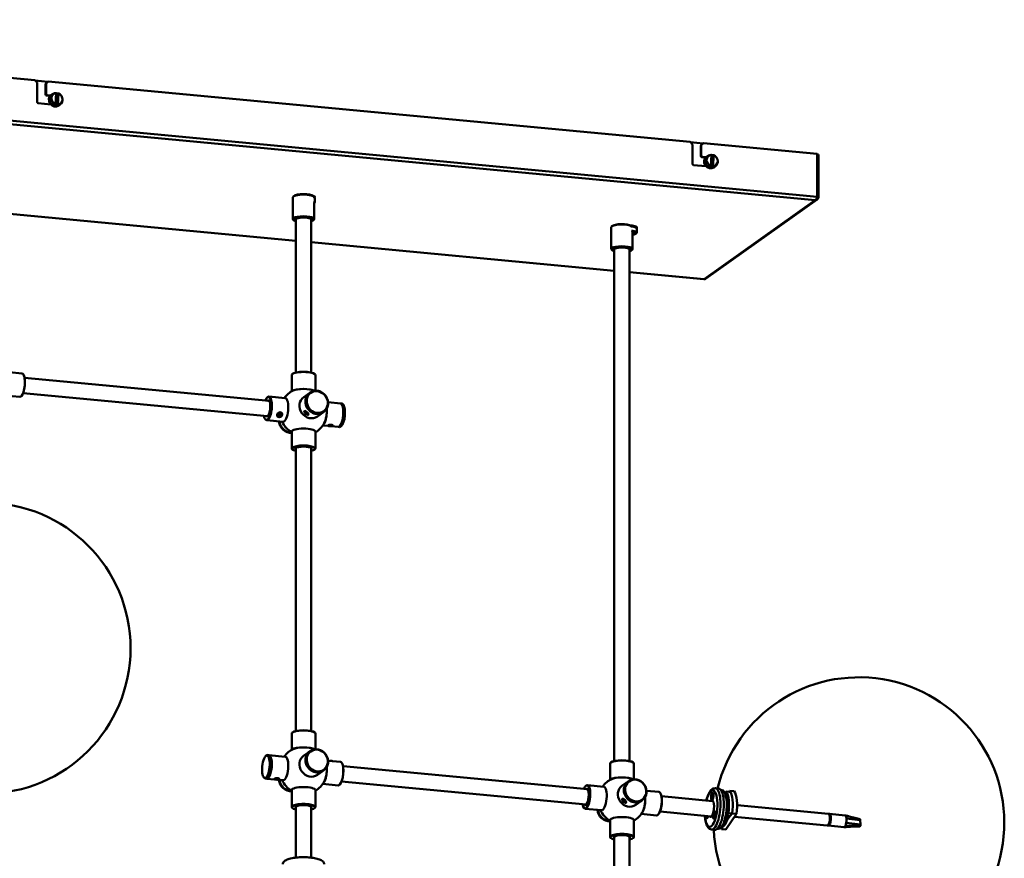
# Model space of a CAD drawing. Header units: millimetres. Extents: x 152 to 5146, y 650 to 3151.
# Tile 10 of 10: x 4313 to 5146, y 1783 to 2492. Entities that reach past the tile are written whole.
import ezdxf

# ---------------------------------------------------------------- set-up
doc = ezdxf.new("R2010")
doc.units = ezdxf.units.MM
doc.header["$LTSCALE"] = 18
doc.layers.add('Widoczne (ISO)', color=7, linetype='Continuous', lineweight=50)
doc.layers.add('Widoczne wąskie (ISO)', color=7, linetype='Continuous', lineweight=35)

msp = doc.modelspace()

# ---------------------------------------------------------------- linework, layer by layer
at = {"layer": 'Widoczne (ISO)', "linetype": 'Continuous', "lineweight": 50}
for p, q in [((3782.84, 2492.06), (4325.98, 2440.9)), ((4325.98, 2440.9), (4327.86, 2438.79)), ((4336.93, 2439.6), (4326.24, 2440.61)), ((4327.86, 2422.37), (4327.86, 2438.79)), ((4336.75, 2439.47), (4334.87, 2437.72)), ((4334.87, 2437.72), (4335.38, 2438.08)), ((4334.87, 2429.02), (4334.87, 2437.72)), ((4335.38, 2438.08), (4337.26, 2439.83)), ((4335.38, 2438.08), (4335.38, 2429.39)), ((4337.26, 2439.83), (4336.75, 2439.47)), ((4337.26, 2439.83), (4880.4, 2388.67)), ((4338.97, 2427.67), (4335.81, 2427.97)), ((4336.32, 2428.33), (4339.35, 2428.05)), ((4340.05, 2428.57), (4339.71, 2428.33)), ((4343.45, 2420.49), (4343.89, 2429.91)), ((4345.1, 2429.53), (4344.62, 2419.36)), ((4345.77, 2429.63), (4345.32, 2420.22)), ((4339.35, 2420.32), (4328.8, 2421.31)), ((4346.43, 2419.61), (4346.09, 2419.37)), ((4880.4, 2388.67), (4882.28, 2386.56)), ((4891.35, 2387.37), (4880.66, 2388.38)), ((4882.28, 2370.14), (4882.28, 2386.56)), ((4891.17, 2387.24), (4889.29, 2385.49)), ((4889.29, 2385.49), (4889.8, 2385.85)), ((4889.29, 2376.79), (4889.29, 2385.49)), ((4889.8, 2385.85), (4891.68, 2387.61)), ((4889.8, 2385.85), (4889.8, 2377.16)), ((4891.68, 2387.61), (4891.17, 2387.24)), ((4891.68, 2387.61), (4987.93, 2378.54)), ((4893.39, 2375.44), (4890.23, 2375.74)), ((4890.74, 2376.1), (4893.77, 2375.82)), ((4894.47, 2376.35), (4894.13, 2376.1)), ((4897.86, 2368.27), (4898.31, 2377.68)), ((4899.52, 2377.3), (4899.04, 2367.13)), ((4900.19, 2377.41), (4899.74, 2368)), ((4987.93, 2378.54), (4987.93, 2342.32)), ((4987.93, 2378.11), (4988.87, 2378.02)), ((4988.87, 2341.8), (4988.87, 2378.02)), ((4893.77, 2368.09), (4883.22, 2369.09)), ((4900.85, 2367.38), (4900.5, 2367.14)), ((4544.21, 2323.46), (4544.21, 2341.81)), ((4545.02, 2342.88), (4544.53, 2342.44)), ((4561.39, 2342.88), (4561.88, 2342.44)), ((4562.21, 2341.72), (4562.21, 2341.81)), ((4987.82, 2341.9), (4988.87, 2341.8)), ((4562.21, 2323.46), (4562.21, 2337.52)), ((4562.21, 2336.93), (4562.51, 2337.21)), ((4562.75, 2337.66), (4562.75, 2341.04)), ((4893.46, 2272.78), (4987.79, 2339.85)), ((4290.24, 2329.1), (4546.71, 2304.94)), ((4545.02, 2322.39), (4544.53, 2322.84)), ((4546.71, 2193.51), (4546.71, 2322.98)), ((4547.41, 2323.74), (4547.41, 2323.94)), ((4559.01, 2323.74), (4559.01, 2323.94)), ((4559.71, 2193.51), (4559.71, 2322.98)), ((4561.39, 2322.39), (4561.88, 2322.84)), ((4813.67, 2298.07), (4813.67, 2316.43)), ((4814.48, 2317.5), (4814, 2317.05)), ((4834.56, 2316.13), (4834.56, 2316.34)), ((4831.67, 2298.07), (4831.67, 2312.56)), ((4834.54, 2311.09), (4835.02, 2311.54)), ((4835.26, 2311.99), (4835.26, 2315.37)), ((4559.71, 2303.71), (4816.17, 2279.56)), ((4814.48, 2297), (4814, 2297.45)), ((4816.17, 1864.82), (4816.17, 2297.59)), ((4816.87, 2298.35), (4816.87, 2298.56)), ((4828.47, 2298.35), (4828.47, 2298.56)), ((4829.17, 1864.82), (4829.17, 2297.59)), ((4830.86, 2297), (4831.34, 2297.45)), ((4829.17, 2278.33), (4892.07, 2272.41)), ((4314.92, 2192.83), (4304.52, 2193.81)), ((4316.16, 2191.89), (4316.01, 2192.09)), ((4543.21, 2191.42), (4543.21, 2177.65)), ((4543.76, 2192.29), (4543.57, 2192.11)), ((4562.65, 2192.29), (4562.84, 2192.11)), ((4563.21, 2191.42), (4563.21, 2178.13)), ((4317.19, 2189.1), (4524.04, 2169.61)), ((4315.97, 2176.15), (4522.82, 2156.67)), ((4558.42, 2176.31), (4553.35, 2172.71)), ((4558.83, 2176.6), (4558.48, 2176.36)), ((4313.04, 2172.91), (4300.05, 2174.14)), ((4314.43, 2173.61), (4314.25, 2173.44)), ((4522.51, 2172.45), (4522.69, 2172.62)), ((4523.9, 2173.14), (4537.81, 2171.83)), ((4584.38, 2167.44), (4573.98, 2168.42)), ((4585.51, 2167.33), (4584.57, 2167.42)), ((4585.62, 2166.5), (4585.47, 2166.7)), ((4586.97, 2166.09), (4586.6, 2166.6)), ((4531.63, 2157.43), (4532.16, 2158.66)), ((4533.11, 2158.3), (4531.87, 2157.98)), ((4532.16, 2158.66), (4533.54, 2159.01)), ((4533.4, 2158.97), (4533.11, 2158.3)), ((4533.87, 2156.89), (4533.11, 2158.3)), ((4533.54, 2159.01), (4534.4, 2158.12)), ((4534.4, 2158.12), (4533.87, 2156.89)), ((4553.95, 2160.16), (4553.91, 2160.41)), ((4554.65, 2159.38), (4554.47, 2160.22)), ((4554.47, 2160.22), (4555.37, 2160.11)), ((4554.65, 2159.38), (4555.28, 2160.12)), ((4555.74, 2158.43), (4554.65, 2159.38)), ((4555.37, 2160.11), (4556.45, 2159.16)), ((4555.74, 2158.43), (4556.4, 2159.21)), ((4556.64, 2158.32), (4555.74, 2158.43)), ((4556.45, 2159.16), (4556.64, 2158.32)), ((4570.01, 2160.01), (4564.94, 2156.41)), ((4570.42, 2160.3), (4570.08, 2160.06)), ((4520.79, 2154.17), (4520.94, 2153.96)), ((4522.03, 2153.23), (4535.94, 2151.92)), ((4532.49, 2156.54), (4531.63, 2157.43)), ((4532.49, 2156.54), (4531.8, 2157.82)), ((4533.87, 2156.89), (4532.49, 2156.54)), ((4556.67, 2157.83), (4556.95, 2157.83)), ((4543.21, 2129.25), (4543.21, 2143.55)), ((4563.21, 2129.25), (4563.21, 2143.55)), ((4574.16, 2148.32), (4569.51, 2148.75)), ((4574.04, 2148.4), (4573.87, 2148.56)), ((4574.54, 2148.63), (4575.51, 2148.92)), ((4575, 2148.27), (4574.54, 2148.63)), ((4575, 2148.27), (4575, 2148.77)), ((4576.41, 2148.19), (4575, 2148.27)), ((4575.51, 2148.92), (4576.92, 2148.85)), ((4576.41, 2148.19), (4576.41, 2148.87)), ((4577.37, 2148.48), (4576.41, 2148.19)), ((4582.51, 2147.53), (4576.76, 2148.07)), ((4576.92, 2148.85), (4577.37, 2148.48)), ((4577.88, 2148.41), (4578.01, 2148.53)), ((4583.63, 2147.42), (4582.69, 2147.51)), ((4583.9, 2148.22), (4583.72, 2148.05)), ((4585.3, 2148.37), (4584.84, 2147.94)), ((4543.76, 2128.38), (4543.57, 2128.56)), ((4546.71, 1890.21), (4546.71, 2129.61)), ((4559.71, 1890.21), (4559.71, 2129.61)), ((4562.65, 2128.38), (4562.84, 2128.56)), ((4543.21, 1888.12), (4543.21, 1874.35)), ((4543.76, 1888.99), (4543.57, 1888.81)), ((4562.65, 1888.99), (4562.84, 1888.81)), ((4563.21, 1888.12), (4563.21, 1874.83)), ((4521.11, 1868.99), (4521.57, 1869.42)), ((4522.78, 1869.94), (4523.72, 1869.86)), ((4523.9, 1869.84), (4537.81, 1868.53)), ((4558.42, 1873.01), (4553.35, 1869.41)), ((4558.83, 1873.3), (4558.48, 1873.06)), ((4584.38, 1864.14), (4573.98, 1865.12)), ((4585.62, 1863.2), (4585.47, 1863.4)), ((4793.5, 1840.93), (4586.65, 1860.41)), ((4812.67, 1862.73), (4812.67, 1848.97)), ((4813.23, 1863.6), (4813.04, 1863.43)), ((4832.11, 1863.6), (4832.31, 1863.43)), ((4832.67, 1862.73), (4832.67, 1849.45)), ((4519.44, 1851.28), (4519.81, 1850.77)), ((4520.9, 1850.03), (4521.84, 1849.94)), ((4522.03, 1849.93), (4528.68, 1849.3)), ((4529.06, 1849.47), (4529.62, 1849.82)), ((4529.62, 1849.82), (4531.05, 1849.87)), ((4529.94, 1849.17), (4529.94, 1849.83)), ((4531.05, 1849.87), (4531.93, 1849.57)), ((4531.37, 1849.22), (4531.37, 1849.76)), ((4570.01, 1856.71), (4564.94, 1853.11)), ((4570.42, 1857), (4570.08, 1856.76)), ((4528.57, 1849.38), (4528.4, 1849.53)), ((4529.94, 1849.17), (4529.06, 1849.47)), ((4531.37, 1849.22), (4529.94, 1849.17)), ((4531.34, 1849.05), (4535.94, 1848.62)), ((4531.93, 1849.57), (4531.37, 1849.22)), ((4532.42, 1849.38), (4532.55, 1849.5)), ((4582.51, 1844.23), (4569.51, 1845.45)), ((4583.9, 1844.92), (4583.72, 1844.75)), ((4792.28, 1827.98), (4585.44, 1847.47)), ((4791.98, 1843.76), (4792.16, 1843.93)), ((4793.37, 1844.45), (4807.28, 1843.14)), ((4827.88, 1847.62), (4822.82, 1844.03)), ((4828.29, 1847.92), (4827.95, 1847.67)), ((4904.54, 1841.51), (4901.72, 1841.78)), ((4543.21, 1825.95), (4543.21, 1840.25)), ((4563.21, 1825.95), (4563.21, 1840.25)), ((4853.85, 1838.76), (4843.45, 1839.74)), ((4855.09, 1837.82), (4854.94, 1838.02)), ((4899.28, 1830.96), (4856.12, 1835.03)), ((4898.57, 1835.01), (4898.86, 1834.95)), ((4898.6, 1834.15), (4898.9, 1834.71)), ((4898.92, 1834.58), (4898.6, 1834.15)), ((4898.68, 1835.71), (4898.93, 1835.38)), ((4898.76, 1833.47), (4898.94, 1834.3)), ((4898.95, 1835.36), (4899.35, 1835.29)), ((4898.96, 1836.34), (4899.08, 1835.59)), ((4899.03, 1835.51), (4898.96, 1836.34)), ((4898.97, 1834.59), (4899.26, 1834.59)), ((4898.98, 1833.31), (4899.07, 1834.2)), ((4899.08, 1835.59), (4899.3, 1835.55)), ((4899.16, 1834.39), (4899.23, 1834.39)), ((4899.29, 1833.64), (4899.17, 1834.39)), ((4899.27, 1836.67), (4899.18, 1835.79)), ((4899.22, 1834.47), (4899.29, 1833.64)), ((4899.3, 1834.62), (4899.63, 1834.62)), ((4899.49, 1836.51), (4899.31, 1835.69)), ((4899.57, 1834.27), (4899.32, 1834.6)), ((4899.33, 1835.41), (4899.65, 1835.84)), ((4899.65, 1835.84), (4899.35, 1835.27)), ((4899.38, 1837.73), (4899.61, 1837.71)), ((4899.68, 1834.98), (4899.39, 1835.04)), ((4900, 1837.39), (4899.91, 1837.5)), ((4906.37, 1840.34), (4907.27, 1840.25)), ((4909.89, 1837.53), (4910.86, 1838.97)), ((4913.57, 1838.72), (4910.86, 1838.97)), ((4917.69, 1839.22), (4913.93, 1839.57)), ((4543.76, 1825.08), (4543.57, 1825.26)), ((4546.71, 1783.12), (4546.71, 1826.31)), ((4559.71, 1783.12), (4559.71, 1826.31)), ((4562.65, 1825.08), (4562.84, 1825.26)), ((4790.26, 1825.48), (4790.4, 1825.28)), ((4822.96, 1832.11), (4822.94, 1832.37)), ((4823.42, 1831.66), (4823.7, 1832.23)), ((4823.42, 1831.66), (4823.89, 1832.13)), ((4824.21, 1830.56), (4823.42, 1831.66)), ((4823.7, 1832.23), (4824.77, 1831.68)), ((4824.21, 1830.56), (4825, 1831.35)), ((4825.27, 1830.01), (4824.21, 1830.56)), ((4824.77, 1831.68), (4825.55, 1830.57)), ((4825.55, 1830.57), (4825.27, 1830.01)), ((4825.47, 1829.59), (4825.75, 1829.56)), ((4839.47, 1831.33), (4834.41, 1827.73)), ((4839.88, 1831.62), (4839.54, 1831.37)), ((4898.87, 1832.25), (4899.1, 1832.23)), ((4899.54, 1832.47), (4899.43, 1832.37)), ((4920.16, 1827.49), (4997.34, 1820.22)), ((4791.49, 1824.54), (4805.4, 1823.23)), ((4851.97, 1818.84), (4838.98, 1820.07)), ((4853.37, 1819.54), (4853.18, 1819.37)), ((4898.06, 1818.02), (4854.9, 1822.08)), ((4894.28, 1818.24), (4894.32, 1818.37)), ((4894.34, 1818.37), (4894.28, 1818.24)), ((4894.48, 1816.68), (4894.71, 1816.66)), ((4894.5, 1817.76), (4894.57, 1818.35)), ((4894.75, 1817.79), (4894.75, 1818.33)), ((4895.15, 1816.9), (4895.04, 1816.8)), ((4900.17, 1818.84), (4900.48, 1819.07)), ((4900.22, 1818.18), (4900.51, 1818.67)), ((4900.3, 1819.75), (4900.58, 1819.49)), ((4900.55, 1819.35), (4900.3, 1819.75)), ((4900.44, 1817.7), (4900.6, 1818.6)), ((4900.64, 1818.55), (4900.44, 1817.7)), ((4900.49, 1816.45), (4900.72, 1816.43)), ((4900.53, 1820.53), (4900.63, 1819.79)), ((4900.55, 1818.71), (4900.87, 1818.71)), ((4900.67, 1818.56), (4900.88, 1818.56)), ((4900.73, 1817.55), (4900.72, 1818.4)), ((4900.77, 1820.83), (4900.78, 1819.98)), ((4900.83, 1819.82), (4900.91, 1819.81)), ((4900.86, 1819.84), (4901.06, 1820.68)), ((4900.97, 1817.85), (4900.87, 1818.59)), ((4901.06, 1820.68), (4900.9, 1819.78)), ((4901.2, 1818.64), (4900.92, 1818.89)), ((4900.95, 1819.68), (4901.32, 1819.61)), ((4900.95, 1819.03), (4901.2, 1818.64)), ((4901.28, 1820.2), (4900.99, 1819.71)), ((4901.01, 1821.93), (4901.24, 1821.91)), ((4901.33, 1819.55), (4901.02, 1819.31)), ((4901.16, 1816.67), (4901.06, 1816.57)), ((4901.63, 1821.59), (4901.54, 1821.7)), ((4910.1, 1816.83), (4910.08, 1816.8)), ((4912.74, 1820.73), (4910.44, 1817.34)), ((4919.66, 1820.1), (4910.67, 1806.84)), ((4911.84, 1816.8), (4911.78, 1816.74)), ((4915.44, 1820.47), (4912.74, 1820.73)), ((4915.9, 1820.46), (4919.66, 1820.1)), ((4917.99, 1817.65), (4996.4, 1810.26)), ((4998.14, 1819.39), (4998.24, 1819.38)), ((4998.28, 1820.13), (5011.44, 1818.89)), ((4999.15, 1817.67), (4998.52, 1817.73)), ((4999.2, 1814.94), (4999.15, 1817.67)), ((5024.33, 1815.75), (5011.57, 1818.86)), ((4812.67, 1800.56), (4812.67, 1814.86)), ((4832.67, 1800.56), (4832.67, 1814.86)), ((4907.04, 1808.07), (4906.07, 1808.16)), ((4997.34, 1810.93), (4997.39, 1810.92)), ((4997.34, 1810.17), (5010.5, 1808.93)), ((4997.39, 1810.92), (4998.37, 1811.75)), ((4998.37, 1811.75), (4997.79, 1811.81)), ((4998.51, 1815), (4999.2, 1814.94)), ((5024.43, 1810.03), (5011.73, 1810.12)), ((5023.92, 1809.6), (5018.03, 1809.32)), ((5024.43, 1810.03), (5023.92, 1809.6)), ((5024.33, 1815.75), (5024.35, 1814.7)), ((5024.35, 1814.7), (5024.41, 1811.08)), ((5024.41, 1811.08), (5024.43, 1810.03)), ((4813.23, 1799.69), (4813.04, 1799.87)), ((4816.17, 1622.5), (4816.17, 1800.93)), ((4829.17, 1622.5), (4829.17, 1800.93)), ((4832.11, 1799.69), (4832.31, 1799.87)), ((4901.26, 1806.67), (4898.44, 1806.93)), ((4903.27, 1807.48), (4904.17, 1807.4)), ((4910.67, 1806.84), (4906.91, 1807.19))]:
    msp.add_line(p, q, dxfattribs=at)
msp.add_circle((4283.83, 1960.31), 123, dxfattribs=at)
for centre, radius, start, end in [((4343.92, 2424.58), 5.39, 93.0873, 187.66117), ((4343.92, 2424.58), 5.39, 243.17205, 7.66117), ((4343.92, 2424.58), 5.39, 63.17205, 70.50191), ((4898.34, 2372.35), 5.39, 93.0873, 187.66117), ((4898.34, 2372.35), 5.39, 63.17205, 70.50191), ((4898.34, 2372.35), 5.39, 243.17205, 7.66117), ((4553.21, 2160.33), 20, 115.88655, 144.61848), ((4553.21, 2160.33), 20, 62.39892, 64.11345), ((4553.21, 2160.33), 20, 204.61848, 240), ((4553.21, 2160.33), 20, 300, 331.64708), ((5023.21, 1812.69), 123, 182.76781, 166.40862), ((4553.21, 1857.03), 20, 115.88655, 144.61848), ((4553.21, 1857.03), 20, 62.39892, 64.11345), ((4822.67, 1831.65), 20, 115.88655, 144.61848), ((4822.67, 1831.65), 20, 62.39892, 64.11345), ((4553.21, 1857.03), 20, 204.61848, 240), ((4553.21, 1857.03), 20, 300, 331.64708), ((4822.67, 1831.65), 20, 204.61848, 240), ((4822.67, 1831.65), 20, 300, 331.64708)]:
    msp.add_arc(centre, radius, start, end, dxfattribs=at)
for centre, major_axis, ratio, start_param, end_param in [((4335.81, 2428.93), (0.58, -0.815), 0.907673, 4.047833, 5.618629), ((4336.32, 2429.3), (-0.58, 0.815), 0.907673, 0.90624, 2.477037), ((4342.9, 2423.85), (3.19, -4.48), 0.907673, 3.141593, 6.283185), ((4343.24, 2424.09), (-3.19, 4.48), 0.907673, 6.075502, 9.632461), ((4344.61, 2425.06), (-2.9, 4.07), 0.907673, 5.771388, 8.510264), ((4342.99, 2424.71), (0.76, 5.24), 0.317402, 6.189329, 6.346482), ((4343.92, 2424.58), (3.12, -4.39), 0.907673, 2.241657, 2.48429), ((4344.86, 2424.44), (0.76, 5.24), 0.317402, 6.189329, 6.576926), ((4344.61, 2425.06), (2.9, -4.07), 0.907673, 5.771388, 8.510264), ((4328.8, 2422.28), (0.58, -0.815), 0.907673, 4.047833, 5.618629), ((4343.24, 2424.09), (2.9, -4.07), 0.907673, 4.186973, 5.237805), ((4342.99, 2424.71), (-0.76, -5.24), 0.317402, 0.29374, 0.681337), ((4343.92, 2424.58), (-3.12, 4.39), 0.907673, 2.241657, 2.615216), ((4344.86, 2424.44), (-0.76, -5.24), 0.317402, 0.29374, 0.681337), ((4890.23, 2376.71), (0.58, -0.815), 0.907673, 4.047833, 5.618629), ((4890.74, 2377.07), (-0.58, 0.815), 0.907673, 0.90624, 2.477037), ((4897.32, 2371.62), (3.19, -4.48), 0.907673, 3.141593, 6.283185), ((4897.66, 2371.86), (-3.19, 4.48), 0.907673, 6.075502, 9.632461), ((4899.03, 2372.84), (-2.9, 4.07), 0.907673, 5.771388, 8.510264), ((4897.4, 2372.49), (0.76, 5.24), 0.317402, 6.189329, 6.346482), ((4898.34, 2372.35), (3.12, -4.39), 0.907673, 2.241657, 2.48429), ((4899.28, 2372.22), (0.76, 5.24), 0.317402, 6.189329, 6.576926), ((4899.03, 2372.84), (2.9, -4.07), 0.907673, 5.771388, 8.510264), ((4883.22, 2370.05), (0.58, -0.815), 0.907673, 4.047833, 5.618629), ((4897.66, 2371.86), (2.9, -4.07), 0.907673, 4.186973, 5.237805), ((4897.4, 2372.49), (-0.76, -5.24), 0.317402, 0.29374, 0.681337), ((4898.34, 2372.35), (-3.12, 4.39), 0.907673, 2.241657, 2.615216), ((4899.28, 2372.22), (-0.76, -5.24), 0.317402, 0.29374, 0.681337), ((4553.21, 2341.81), (-9, 0), 0.258819, 3.141593, 6.283185), ((4553.21, 2342.3), (8.5, 0), 0.258819, 0.271264, 2.870329), ((4556.25, 2342.01), (6.6, 0), 0.258819, 5.968704, 7.065476), ((4556.25, 2342.01), (6.5, 0), 0.258819, 5.992007, 7.023448), ((4556.25, 2341.04), (6.5, 0), 0.258819, 0, 0.486398), ((4556.25, 2337.66), (6.5, 0), 0.258819, 6.011922, 6.769583), ((4556.25, 2337.18), (6, 0), 0.258819, 6.16144, 6.404931), ((4553.21, 2323.46), (9, 0), 0.258819, 6.011922, 9.696042), ((4553.21, 2322.98), (-8.5, 0), 0.258819, 2.441381, 6.983397), ((4553.21, 2322.98), (6.96, 0), 0.258819, 5.918145, 9.789818), ((4553.21, 2322.98), (6.5, 0), 0.258819, 0, 3.141593), ((4553.21, 2323.94), (-5.96, 0), 0.258819, 0.022738, 0.162193), ((4553.21, 2323.94), (-5.8, 0), 0.258819, 6.263492, 6.283185), ((4553.21, 2323.94), (5.8, 0), 0.258819, 0, 0.019694), ((4553.21, 2323.94), (5.96, 0), 0.258819, 6.120992, 6.260447), ((4822.67, 2316.43), (-9, 0), 0.258819, 3.490668, 6.283185), ((4822.67, 2316.91), (-8.5, 0), 0.258819, 3.542562, 6.011922), ((4828.76, 2316.34), (6.6, 0), 0.258819, 5.968704, 7.661068), ((4828.76, 2316.34), (6.5, 0), 0.258819, 5.992007, 7.647759), ((4828.76, 2316.34), (5.8, 0), 0.258819, 0, 1.266717), ((4828.76, 2315.37), (6.5, 0), 0.258819, 0, 1.260145), ((4828.76, 2311.99), (6.5, 0), 0.258819, 6.011922, 7.543331), ((4828.76, 2311.51), (6, 0), 0.258819, 5.218977, 7.466131), ((4828.76, 2311.51), (5, 0), 0.258819, 5.333865, 7.286899), ((4828.76, 2311.99), (4.5, 0), 0.258819, 5.415939, 6.358756), ((4822.67, 2298.07), (9, 0), 0.258819, 6.011922, 9.696042), ((4822.67, 2297.59), (-8.5, 0), 0.258819, 2.441381, 6.983397), ((4822.67, 2297.59), (6.96, 0), 0.258819, 5.918145, 9.789818), ((4822.67, 2297.59), (6.5, 0), 0.258819, 0, 3.141593), ((4822.67, 2298.56), (-5.96, 0), 0.258819, 0.022738, 0.162193), ((4822.67, 2298.56), (-5.8, 0), 0.258819, 6.263492, 6.283185), ((4822.67, 2298.56), (5.8, 0), 0.258819, 0, 0.019694), ((4822.67, 2298.56), (5.96, 0), 0.258819, 6.120992, 6.260447), ((4313.98, 2182.87), (0.94, 9.96), 0.330366, 3.141593, 6.283185), ((4314.17, 2182.85), (-0.92, -9.76), 0.330366, 0.357591, 2.784002), ((4553.21, 2191.42), (-10, 0), 0.258819, 3.141593, 6.283185), ((4553.21, 2191.61), (9.8, 0), 0.258819, 0.271264, 2.870329), ((4553.21, 2177.12), (10, 0), 0.258819, 0.372835, 2.819217), ((4553.21, 2177.12), (9.9, 0), 0.258819, 0.489959, 2.651634), ((4564.28, 2168.21), (5.8, -8.15), 0.907673, 3.141593, 6.283185), ((4564.21, 2168.16), (-5.8, 8.15), 0.907673, 6.278562, 9.429402), ((4522.78, 2163.2), (0.92, 9.76), 0.330366, 2.29597, 7.128808), ((4522.97, 2163.18), (-0.94, -9.96), 0.330366, 5.925594, 9.782369), ((4522.78, 2163.2), (-0.64, -6.82), 0.330366, 5.962137, 9.745826), ((4522.97, 2163.18), (0.62, 6.62), 0.330366, 5.965551, 6.495984), ((4536.87, 2161.87), (0.94, 9.96), 0.330366, 3.141593, 6.283185), ((4559.15, 2164.56), (5.8, -8.15), 0.907673, 3.141593, 6.283185), ((4583.44, 2157.49), (0.94, 9.96), 0.330366, 3.141593, 6.283185), ((4583.63, 2157.47), (-0.94, -9.96), 0.330366, 6.254612, 9.453352), ((4584.57, 2157.38), (0.94, 9.96), 0.330366, 3.141593, 6.283185), ((4583.63, 2157.47), (-0.92, -9.76), 0.330366, 0.357591, 2.784002), ((4569.54, 2158.8), (0.94, 9.96), 0.330366, 3.615062, 5.188577), ((4569.54, 2158.8), (-0.93, -9.85), 0.330366, 0.662038, 2.045211), ((4585.04, 2157.33), (-0.89, -9.46), 0.330366, 0.357591, 2.784002), ((4522.97, 2163.18), (-0.62, -6.62), 0.330366, 6.070386, 6.600819), ((4541.79, 2152.22), (-5.8, 8.15), 0.907673, 0.994395, 2.628372), ((4542.13, 2152.46), (5.8, -8.15), 0.907673, 4.164654, 5.733242), ((4542.2, 2152.51), (-5.8, 8.15), 0.907673, 1.028805, 2.584325), ((4538.77, 2147.74), (-1.47, 1.35), 0.412078, 1.091079, 1.403213), ((4553.21, 2143.55), (-10, 0), 0.258819, 3.141593, 6.283185), ((4553.21, 2129.25), (10, 0), 0.258819, 6.011922, 9.696042), ((4553.21, 2129.06), (-9.8, 0), 0.258819, 2.29597, 7.128808), ((4553.21, 2129.06), (6.85, 0), 0.258819, 5.962137, 9.745826), ((4553.21, 2129.25), (-6.65, 0), 0.258819, 6.065615, 6.495984), ((4553.21, 2129.25), (6.65, 0), 0.258819, 6.070386, 6.500755), ((4553.21, 1888.12), (-10, 0), 0.258819, 3.141593, 6.283185), ((4553.21, 1888.31), (9.8, 0), 0.258819, 0.271264, 2.870329), ((4553.21, 1873.82), (10, 0), 0.258819, 0.372835, 2.819217), ((4553.21, 1873.82), (9.9, 0), 0.258819, 0.489959, 2.651634), ((4521.84, 1859.99), (-0.94, -9.96), 0.330366, 5.925594, 9.782369), ((4522.78, 1859.9), (0.94, 9.96), 0.330366, 3.141593, 6.283185), ((4522.97, 1859.88), (-0.94, -9.96), 0.330366, 6.254612, 9.453352), ((4536.87, 1858.57), (0.94, 9.96), 0.330366, 3.141593, 6.283185), ((4559.15, 1861.26), (5.8, -8.15), 0.907673, 3.141593, 6.283185), ((4564.21, 1864.86), (-5.8, 8.15), 0.907673, 6.278562, 9.429402), ((4564.28, 1864.91), (5.8, -8.15), 0.907673, 3.141593, 6.283185), ((4569.54, 1855.49), (0.94, 9.96), 0.330366, 3.615062, 5.188577), ((4569.54, 1855.49), (-0.93, -9.85), 0.330366, 0.662038, 2.045211), ((4575.92, 1864.54), (-2, 0), 0.261968, 3.578561, 5.147445), ((4583.44, 1854.18), (0.94, 9.96), 0.330366, 3.141593, 6.283185), ((4583.63, 1854.17), (-0.92, -9.76), 0.330366, 0.357591, 2.784002), ((4822.67, 1862.73), (-10, 0), 0.258819, 3.141593, 6.283185), ((4822.67, 1862.93), (9.8, 0), 0.258819, 0.271264, 2.870329), ((4822.67, 1848.44), (10, 0), 0.258819, 0.372835, 2.819217), ((4822.67, 1848.44), (9.9, 0), 0.258819, 0.489959, 2.651634), ((4541.79, 1848.91), (-5.8, 8.15), 0.907673, 0.994395, 2.628372), ((4542.13, 1849.16), (5.8, -8.15), 0.907673, 4.164654, 5.733242), ((4542.2, 1849.21), (-5.8, 8.15), 0.907673, 1.028805, 2.584325), ((4553.21, 1840.25), (-10, 0), 0.258819, 3.141593, 6.283185), ((4792.24, 1834.51), (0.92, 9.76), 0.330366, 2.29597, 7.128808), ((4792.43, 1834.5), (-0.94, -9.96), 0.330366, 5.925594, 9.782369), ((4792.24, 1834.51), (-0.64, -6.82), 0.330366, 5.962137, 9.745826), ((4806.34, 1833.19), (0.94, 9.96), 0.330366, 3.141593, 6.283185), ((4828.62, 1835.88), (5.8, -8.15), 0.907673, 3.141593, 6.283185), ((4833.75, 1839.52), (5.8, -8.15), 0.907673, 3.141593, 6.283185), ((4833.68, 1839.48), (-5.8, 8.15), 0.907673, 6.278562, 9.429402), ((4902.9, 1824.09), (-1.64, -17.42), 0.330366, 0, 3.141593), ((4792.43, 1834.5), (0.62, 6.62), 0.330366, 5.965551, 6.495984), ((4839, 1830.11), (0.94, 9.96), 0.330366, 3.615062, 5.188577), ((4839, 1830.11), (-0.93, -9.85), 0.330366, 0.662038, 2.045211), ((4852.91, 1828.8), (0.94, 9.96), 0.330366, 3.141593, 6.283185), ((4853.1, 1828.78), (-0.92, -9.76), 0.330366, 0.357591, 2.784002), ((4898.83, 1834.73), (0.02, 0.212), 0.330366, 4.619089, 6.246037), ((4898.64, 1834.73), (-0.343, 0.186), 0.33378, 3.450793, 4.06428), ((4898.68, 1834.42), (0.308, 0.162), 0.143984, 0.26683, 0.634492), ((4898.88, 1834.37), (0.02, 0.212), 0.330366, 4.359945, 5.986893), ((4898.97, 1835.58), (-0.02, -0.212), 0.330366, 5.930741, 7.557689), ((4898.79, 1835.61), (0.382, 0.065), 0.441349, 5.327811, 5.76383), ((4899.14, 1834.18), (0.02, 0.212), 0.330366, 6.189885, 7.816834), ((4899.11, 1835.8), (-0.02, -0.212), 0.330366, 6.189885, 7.816834), ((4898.96, 1834.22), (-0.378, -0.091), 0.39974, 3.830892, 4.032001), ((4899.28, 1834.41), (0.02, 0.212), 0.330366, 5.930741, 7.557689), ((4899.37, 1835.61), (-0.02, -0.212), 0.330366, 4.359945, 5.986893), ((4899.18, 1835.6), (0.334, -0.2), 0.278613, 5.338739, 5.606947), ((4899.42, 1835.25), (-0.02, -0.212), 0.330366, 4.619089, 6.246037), ((4899.36, 1834.97), (0.26, 2.74), 0.330366, 5.781581, 6.283185), ((4905.72, 1823.83), (1.55, 16.43), 0.330366, 3.141593, 6.283185), ((4908.43, 1823.51), (1.36, 14.43), 0.330366, 6.213875, 6.299729), ((4907.6, 1823.65), (1.55, 16.43), 0.330366, 4.564845, 5.944395), ((4910.42, 1823.38), (1.64, 17.42), 0.330366, 4.574905, 5.934335), ((4914.18, 1823.03), (1.64, 17.42), 0.330366, 4.574905, 5.934335), ((4553.21, 1825.95), (10, 0), 0.258819, 6.011922, 9.696042), ((4553.21, 1825.76), (-9.8, 0), 0.258819, 2.29597, 7.128808), ((4553.21, 1825.76), (6.85, 0), 0.258819, 5.962137, 9.745826), ((4553.21, 1825.95), (-6.65, 0), 0.258819, 6.065615, 6.495984), ((4553.21, 1825.95), (6.65, 0), 0.258819, 6.070386, 6.500755), ((4792.43, 1834.5), (-0.62, -6.62), 0.330366, 6.070386, 6.600819), ((4898.2, 1824.53), (-0.66, -6.97), 0.330366, 5.902934, 9.805029), ((4899.36, 1834.97), (-0.26, -2.74), 0.330366, 0, 0.501605), ((4898.67, 1824.49), (0.61, 6.47), 0.330366, 6.026789, 6.283185), ((4898.67, 1824.49), (0.61, 6.47), 0.330366, 6.026789, 6.283185), ((4906.54, 1823.68), (1.36, 14.43), 0.330366, 4.000431, 5.372873), ((4811.25, 1823.53), (-5.8, 8.15), 0.907673, 0.994395, 2.628372), ((4811.6, 1823.77), (5.8, -8.15), 0.907673, 4.164654, 5.733242), ((4811.67, 1823.82), (-5.8, 8.15), 0.907673, 1.028805, 2.584325), ((4822.67, 1814.86), (-10, 0), 0.258819, 3.141593, 6.283185), ((4894.74, 1819.42), (-0.3, -3.14), 0.330366, 5.06285, 7.50352), ((4894.74, 1819.42), (-0.26, -2.74), 0.330366, 5.116575, 7.449796), ((4894.97, 1819.4), (-0.26, -2.74), 0.330366, 0, 0.501605), ((4898.67, 1824.49), (-0.61, -6.47), 0.330366, 0, 0.256397), ((4898.67, 1824.49), (-0.61, -6.47), 0.330366, 0, 0.256397), ((4900.48, 1819.28), (-0.02, -0.212), 0.330366, 0.302533, 1.929481), ((4900.53, 1818.49), (0.02, 0.212), 0.330366, 5.274066, 6.901014), ((4900.29, 1819.32), (0.362, 0.142), 0.24405, 5.409251, 6.065558), ((4900.56, 1819.68), (0.02, 0.212), 0.330366, 3.70327, 5.330218), ((4900.36, 1819.67), (-0.29, 0.223), 0.017184, 2.434219, 3.090527), ((4900.35, 1818.5), (-0.375, 0.087), 0.488071, 3.847368, 4.086831), ((4900.65, 1818.35), (0.02, 0.212), 0.330366, 5.014922, 6.64187), ((4900.98, 1819.17), (-0.26, -2.74), 0.330366, 0, 0.501605), ((4900.85, 1820.04), (-0.02, -0.212), 0.330366, 5.014922, 6.64187), ((4900.67, 1820.04), (0.368, -0.119), 0.461896, 5.399339, 5.582761), ((4900.94, 1818.71), (-0.02, -0.212), 0.330366, 3.70327, 5.330218), ((4900.97, 1819.89), (-0.02, -0.212), 0.330366, 5.274066, 6.901014), ((4900.75, 1818.75), (-0.354, -0.152), 0.182665, 3.756947, 4.144249), ((4901.02, 1819.1), (0.02, 0.212), 0.330366, 0.302533, 1.929481), ((4900.98, 1819.17), (0.26, 2.74), 0.330366, 5.781581, 6.283185), ((4908.43, 1823.51), (-1.36, -14.43), 0.330366, 6.251056, 7.595876), ((4911.74, 1818.16), (-0.14, -1.49), 0.330366, 0.187737, 0.896725), ((4996.87, 1815.24), (0.47, 4.98), 0.330366, 3.141593, 6.283185), ((4997.81, 1815.15), (-0.47, -4.98), 0.330366, 5.993449, 9.714514), ((4997.81, 1815.15), (0.4, 4.23), 0.330366, 5.382437, 6.263831), ((5010.97, 1813.91), (0.47, 4.98), 0.330366, 6.198239, 6.283185), ((5010.97, 1813.91), (0.47, 4.98), 0.330366, 3.87968, 6.198239), ((4910.42, 1823.38), (-1.64, -17.42), 0.330366, 5.80812, 5.934335), ((4997.81, 1815.15), (-0.4, -4.23), 0.330366, 0.670048, 1.551442), ((5010.97, 1813.91), (-0.47, -4.98), 0.330366, 0, 0.738087), ((4822.67, 1800.56), (10, 0), 0.258819, 6.011922, 9.696042), ((4822.67, 1800.37), (-9.8, 0), 0.258819, 2.29597, 7.128808), ((4822.67, 1800.37), (6.85, 0), 0.258819, 5.962137, 9.745826), ((4822.67, 1800.56), (-6.65, 0), 0.258819, 6.065615, 6.495984), ((4822.67, 1800.56), (6.65, 0), 0.258819, 6.070386, 6.500755)]:
    msp.add_ellipse(centre, major_axis=major_axis, ratio=ratio, start_param=start_param, end_param=end_param, dxfattribs=at)
for centre, major_axis, ratio in [((4564.62, 2168.45), (-5.8, 8.15), 0.907673), ((4564.79, 2168.57), (5.51, -7.74), 0.907673), ((4533.01, 2157.77), (-1.76, -0.95), 0.845617), ((4555.55, 2159.27), (1.52, -1.3), 0.409167), ((4575.96, 2148.56), (-2, -0.01), 0.26708), ((4564.62, 1865.15), (-5.8, 8.15), 0.907673), ((4564.79, 1865.27), (5.51, -7.74), 0.907673), ((4521.37, 1860.03), (-0.89, -9.46), 0.330366), ((4530.5, 1849.52), (2, 0), 0.261968), ((4834.09, 1839.77), (-5.8, 8.15), 0.907673), ((4834.26, 1839.89), (5.51, -7.74), 0.907673), ((4899.12, 1834.99), (0.3, 3.14), 0.330366), ((4899.12, 1834.99), (-0.26, -2.74), 0.330366), ((4824.49, 1831.12), (-1.41, 1.42), 0.415025), ((4900.75, 1819.19), (0.3, 3.14), 0.330366), ((4900.75, 1819.19), (-0.26, -2.74), 0.330366)]:
    msp.add_ellipse(centre, major_axis=major_axis, ratio=ratio, dxfattribs=at)
for points, knots in [([(4987.93, 2342.32), (4987.73, 2341.47), (4987.35, 2340.52), (4986.89, 2339.93), (4986.67, 2339.66), (4986.44, 2339.47), (4986.2, 2339.38)], [0, 0, 0, 0, 1.074185, 1.074185, 1.074185, 1.570796, 1.570796, 1.570796, 1.570796]), ([(4986.2, 2339.38), (4987.12, 2339.35), (4988.01, 2339.83), (4988.48, 2340.6), (4988.7, 2340.96), (4988.84, 2341.37), (4988.87, 2341.8)], [0, 0, 0, 0, 1.074185, 1.074185, 1.074185, 1.570796, 1.570796, 1.570796, 1.570796]), ([(4893.46, 2272.78), (4893.37, 2272.71), (4893.27, 2272.65), (4893.17, 2272.61), (4892.86, 2272.47), (4892.5, 2272.43), (4892.15, 2272.49)], [0.9062404, 0.9062404, 0.9062404, 0.9062404, 1.0741845, 1.0741845, 1.0741845, 1.5707963, 1.5707963, 1.5707963, 1.5707963]), ([(4535.14, 2157.57), (4535.21, 2157.82), (4535.22, 2158.1), (4535.13, 2158.61), (4535.03, 2158.84), (4534.71, 2159.32), (4534.42, 2159.57), (4533.88, 2159.81), (4533.67, 2159.86), (4533.26, 2159.9), (4533.03, 2159.89), (4532.52, 2159.78), (4532.25, 2159.65), (4531.67, 2159.28), (4531.38, 2158.97), (4531.03, 2158.41), (4530.94, 2158.19), (4530.84, 2157.8), (4530.81, 2157.62), (4530.82, 2157.19), (4530.88, 2156.95), (4531.13, 2156.48), (4531.36, 2156.27), (4531.89, 2156.01), (4532.16, 2155.93), (4532.7, 2155.88), (4533, 2155.9), (4533.49, 2156.01), (4533.68, 2156.07), (4534.14, 2156.28), (4534.38, 2156.44), (4534.76, 2156.81), (4534.9, 2157), (4535.06, 2157.32), (4535.11, 2157.45), (4535.14, 2157.57)], [-2.186909, -2.186909, -2.186909, -2.186909, -2.108807, -2.108807, -2.039004, -2.039004, -1.93396, -1.93396, -1.874493, -1.874493, -1.812984, -1.812984, -1.736309, -1.736309, -1.628413, -1.628413, -1.562078, -1.562078, -1.507561, -1.507561, -1.430405, -1.430405, -1.327768, -1.327768, -1.249662, -1.249662, -1.171556, -1.171556, -1.120016, -1.120016, -1.038785, -1.038785, -0.9763, -0.9763, -0.937247, -0.937247, -0.937247, -0.937247]), ([(4554.78, 2158.72), (4554.99, 2158.53), (4555.23, 2158.35), (4555.72, 2158.07), (4555.96, 2157.98), (4556.49, 2157.81), (4556.81, 2157.78), (4557.18, 2157.83), (4557.28, 2157.87), (4557.43, 2157.98), (4557.48, 2158.05), (4557.52, 2158.26), (4557.48, 2158.4), (4557.3, 2158.78), (4557.1, 2159.03), (4556.68, 2159.48), (4556.5, 2159.66), (4556.18, 2159.96), (4556.02, 2160.1), (4555.64, 2160.42), (4555.41, 2160.59), (4554.92, 2160.9), (4554.67, 2161.02), (4554.29, 2161.08), (4554.15, 2161.06), (4553.96, 2160.92), (4553.89, 2160.79), (4553.84, 2160.52), (4553.85, 2160.4), (4553.9, 2160.06), (4553.97, 2159.83), (4554.2, 2159.4), (4554.33, 2159.21), (4554.57, 2158.92), (4554.67, 2158.82), (4554.78, 2158.72)], [-2.186909, -2.186909, -2.186909, -2.186909, -2.108807, -2.108807, -2.039004, -2.039004, -1.93396, -1.93396, -1.874493, -1.874493, -1.812984, -1.812984, -1.736309, -1.736309, -1.628413, -1.628413, -1.562078, -1.562078, -1.507561, -1.507561, -1.430405, -1.430405, -1.327768, -1.327768, -1.249662, -1.249662, -1.171556, -1.171556, -1.120016, -1.120016, -1.038785, -1.038785, -0.9763, -0.9763, -0.937247, -0.937247, -0.937247, -0.937247]), ([(4537.27, 2148.24), (4537.34, 2148.09), (4537.42, 2147.92), (4537.66, 2147.56), (4537.82, 2147.36), (4538.14, 2147.05), (4538.3, 2146.92), (4538.48, 2146.79), (4538.49, 2146.78), (4538.51, 2146.77)], [-1.681576, -1.681576, -1.681576, -1.681576, -1.6284125, -1.6284125, -1.5620776, -1.5620776, -1.5075605, -1.5075605, -1.5033785, -1.5033785, -1.5033785, -1.5033785]), ([(4573.83, 2148.76), (4573.73, 2148.69), (4573.68, 2148.62), (4573.71, 2148.51), (4573.77, 2148.47), (4573.92, 2148.41), (4573.99, 2148.4), (4574.07, 2148.38)], [-2.1869087, -2.1869087, -2.1869087, -2.1869087, -2.1088073, -2.1088073, -2.0390044, -2.0390044, -2.000997, -2.000997, -2.000997, -2.000997]), ([(4577.21, 2148.14), (4577.4, 2148.15), (4577.57, 2148.17), (4577.88, 2148.24), (4578.01, 2148.29), (4578.16, 2148.41), (4578.2, 2148.47), (4578.24, 2148.63), (4578.2, 2148.74), (4577.99, 2148.98), (4577.78, 2149.12), (4577.27, 2149.3), (4577, 2149.35), (4576.46, 2149.4), (4576.16, 2149.4), (4575.66, 2149.35), (4575.46, 2149.32), (4574.98, 2149.23), (4574.72, 2149.16), (4574.3, 2149.01), (4574.14, 2148.94), (4573.94, 2148.83), (4573.88, 2148.79), (4573.83, 2148.76)], [-1.6882282, -1.6882282, -1.6882282, -1.6882282, -1.6284125, -1.6284125, -1.5620776, -1.5620776, -1.5075605, -1.5075605, -1.4304046, -1.4304046, -1.3277685, -1.3277685, -1.2496621, -1.2496621, -1.1715557, -1.1715557, -1.1200157, -1.1200157, -1.038785, -1.038785, -0.9762998, -0.9762998, -0.9372466, -0.9372466, -0.9372466, -0.9372466]), ([(4532.63, 1849.32), (4532.72, 1849.39), (4532.77, 1849.49), (4532.75, 1849.68), (4532.69, 1849.78), (4532.44, 1850), (4532.19, 1850.14), (4531.68, 1850.28), (4531.47, 1850.31), (4531.06, 1850.35), (4530.82, 1850.36), (4530.29, 1850.33), (4529.99, 1850.28), (4529.34, 1850.15), (4529, 1850.03), (4528.57, 1849.85), (4528.45, 1849.78), (4528.3, 1849.67), (4528.25, 1849.63), (4528.21, 1849.52), (4528.25, 1849.47), (4528.4, 1849.4), (4528.49, 1849.38), (4528.6, 1849.36)], [-2.1869087, -2.1869087, -2.1869087, -2.1869087, -2.1088073, -2.1088073, -2.0390044, -2.0390044, -1.9339595, -1.9339595, -1.8744931, -1.8744931, -1.812984, -1.812984, -1.7363093, -1.7363093, -1.6284125, -1.6284125, -1.5620776, -1.5620776, -1.5075605, -1.5075605, -1.4304046, -1.4304046, -1.3771539, -1.3771539, -1.3771539, -1.3771539]), ([(4531.76, 1849.12), (4531.83, 1849.12), (4531.9, 1849.13), (4532.15, 1849.15), (4532.31, 1849.18), (4532.51, 1849.25), (4532.58, 1849.29), (4532.63, 1849.32)], [-1.0622503, -1.0622503, -1.0622503, -1.0622503, -1.038785, -1.038785, -0.9762998, -0.9762998, -0.9372466, -0.9372466, -0.9372466, -0.9372466]), ([(4901.72, 1841.78), (4901.08, 1841.84), (4900.43, 1841.72), (4899.14, 1841.18), (4898.54, 1840.71), (4897.16, 1839.27), (4896.47, 1838.13), (4895.22, 1835.43), (4894.67, 1833.86), (4894.17, 1831.91), (4894.11, 1831.68), (4894.05, 1831.45)], [2.599362, 2.599362, 2.599362, 2.599362, 2.773522, 2.773522, 2.995219, 2.995219, 3.35217, 3.35217, 3.710535, 3.710535, 3.757667, 3.757667, 3.757667, 3.757667]), ([(4823.71, 1830.57), (4823.91, 1830.36), (4824.14, 1830.16), (4824.61, 1829.86), (4824.83, 1829.75), (4825.35, 1829.56), (4825.66, 1829.51), (4826.02, 1829.55), (4826.12, 1829.58), (4826.28, 1829.69), (4826.33, 1829.77), (4826.37, 1829.99), (4826.34, 1830.14), (4826.17, 1830.54), (4825.98, 1830.82), (4825.6, 1831.3), (4825.43, 1831.49), (4825.13, 1831.81), (4824.98, 1831.96), (4824.62, 1832.3), (4824.4, 1832.49), (4823.95, 1832.82), (4823.71, 1832.95), (4823.34, 1833.02), (4823.21, 1833), (4823.01, 1832.86), (4822.94, 1832.74), (4822.88, 1832.46), (4822.88, 1832.33), (4822.92, 1831.98), (4822.98, 1831.74), (4823.18, 1831.29), (4823.3, 1831.09), (4823.52, 1830.78), (4823.61, 1830.67), (4823.71, 1830.57)], [-2.186909, -2.186909, -2.186909, -2.186909, -2.108807, -2.108807, -2.039004, -2.039004, -1.93396, -1.93396, -1.874493, -1.874493, -1.812984, -1.812984, -1.736309, -1.736309, -1.628413, -1.628413, -1.562078, -1.562078, -1.507561, -1.507561, -1.430405, -1.430405, -1.327768, -1.327768, -1.249662, -1.249662, -1.171556, -1.171556, -1.120016, -1.120016, -1.038785, -1.038785, -0.9763, -0.9763, -0.937247, -0.937247, -0.937247, -0.937247]), ([(4898.68, 1835), (4898.67, 1835), (4898.65, 1835), (4898.62, 1835), (4898.61, 1835), (4898.58, 1835), (4898.57, 1835.01), (4898.57, 1835.01)], [0.04758377, 0.04758377, 0.04758377, 0.04758377, 0.05181414, 0.05181414, 0.05697832, 0.05697832, 0.06215096, 0.06215096, 0.06215096, 0.06215096]), ([(4898.76, 1833.47), (4898.76, 1833.49), (4898.77, 1833.51), (4898.79, 1833.54), (4898.8, 1833.55), (4898.83, 1833.57), (4898.84, 1833.57), (4898.86, 1833.58)], [0.02076039, 0.02076039, 0.02076039, 0.02076039, 0.02593303, 0.02593303, 0.03109721, 0.03109721, 0.03532758, 0.03532758, 0.03532758, 0.03532758]), ([(4899.33, 1836.54), (4899.32, 1836.55), (4899.31, 1836.56), (4899.29, 1836.58), (4899.28, 1836.6), (4899.27, 1836.63), (4899.27, 1836.65), (4899.27, 1836.67)], [0.04758377, 0.04758377, 0.04758377, 0.04758377, 0.05181414, 0.05181414, 0.05697832, 0.05697832, 0.06215096, 0.06215096, 0.06215096, 0.06215096]), ([(4899.43, 1836.51), (4899.43, 1836.5), (4899.44, 1836.5), (4899.45, 1836.49), (4899.45, 1836.49), (4899.46, 1836.48), (4899.47, 1836.47), (4899.47, 1836.46), (4899.48, 1836.46), (4899.48, 1836.46)], [3.1222076, 3.1222076, 3.1222076, 3.1222076, 3.1697271, 3.1697271, 3.2172465, 3.2172465, 3.264766, 3.264766, 3.289407, 3.289407, 3.289407, 3.289407]), ([(4899.67, 1834.98), (4899.67, 1834.93), (4899.67, 1834.88), (4899.65, 1834.79), (4899.65, 1834.74), (4899.64, 1834.65), (4899.63, 1834.6), (4899.61, 1834.51), (4899.6, 1834.46), (4899.58, 1834.38), (4899.57, 1834.33), (4899.56, 1834.29)], [4.494534, 4.494534, 4.494534, 4.494534, 4.5816353, 4.5816353, 4.6688257, 4.6688257, 4.7560162, 4.7560162, 4.8432066, 4.8432066, 4.9303971, 4.9303971, 4.9303971, 4.9303971]), ([(4892.83, 1818.51), (4892.87, 1817.85), (4892.91, 1817.2), (4893.15, 1814.95), (4893.42, 1813.45), (4894.23, 1810.75), (4894.76, 1809.55), (4895.9, 1808.17), (4896.3, 1807.8), (4897.26, 1807.2), (4897.84, 1806.99), (4898.44, 1806.93)], [4.582649, 4.582649, 4.582649, 4.582649, 4.714236, 4.714236, 5.05529, 5.05529, 5.419993, 5.419993, 5.579059, 5.579059, 5.740954, 5.740954, 5.740954, 5.740954]), ([(4894.5, 1817.76), (4894.5, 1817.78), (4894.51, 1817.8), (4894.53, 1817.83), (4894.54, 1817.85), (4894.56, 1817.87), (4894.58, 1817.87), (4894.59, 1817.88)], [0.02076039, 0.02076039, 0.02076039, 0.02076039, 0.02593303, 0.02593303, 0.03109721, 0.03109721, 0.03532758, 0.03532758, 0.03532758, 0.03532758]), ([(4900.17, 1818.84), (4900.18, 1818.84), (4900.19, 1818.85), (4900.21, 1818.85), (4900.23, 1818.86), (4900.26, 1818.86), (4900.27, 1818.86), (4900.29, 1818.86)], [0.02076039, 0.02076039, 0.02076039, 0.02076039, 0.02593303, 0.02593303, 0.03109721, 0.03109721, 0.03532758, 0.03532758, 0.03532758, 0.03532758]), ([(4900.62, 1820.43), (4900.6, 1820.43), (4900.59, 1820.44), (4900.56, 1820.46), (4900.55, 1820.47), (4900.53, 1820.5), (4900.53, 1820.52), (4900.53, 1820.53)], [0.04758377, 0.04758377, 0.04758377, 0.04758377, 0.05181414, 0.05181414, 0.05697832, 0.05697832, 0.06215096, 0.06215096, 0.06215096, 0.06215096]), ([(4900.65, 1819.44), (4900.67, 1819.44), (4900.7, 1819.44), (4900.84, 1819.41), (4900.98, 1819.39), (4901.11, 1819.37)], [-2.79635517, -2.79635517, -2.79635517, -2.79635517, -2.79003986, -2.79003986, -2.75277639, -2.75277639, -2.75277639, -2.75277639]), ([(4900.73, 1817.55), (4900.73, 1817.57), (4900.73, 1817.58), (4900.75, 1817.61), (4900.76, 1817.63), (4900.77, 1817.65), (4900.78, 1817.65), (4900.79, 1817.66)], [0.02076039, 0.02076039, 0.02076039, 0.02076039, 0.02593303, 0.02593303, 0.03109721, 0.03109721, 0.03353088, 0.03353088, 0.03353088, 0.03353088]), ([(4900.97, 1817.88), (4900.96, 1817.86), (4900.95, 1817.85), (4900.93, 1817.81), (4900.91, 1817.78), (4900.88, 1817.75), (4900.87, 1817.73), (4900.84, 1817.7), (4900.83, 1817.69), (4900.81, 1817.67), (4900.8, 1817.66), (4900.79, 1817.66)], [6.0908412, 6.0908412, 6.0908412, 6.0908412, 6.1521337, 6.1521337, 6.2393092, 6.2393092, 6.3264847, 6.3264847, 6.4136602, 6.4136602, 6.5008357, 6.5008357, 6.5008357, 6.5008357]), ([(4901.27, 1820.17), (4901.27, 1820.17), (4901.27, 1820.17), (4901.27, 1820.18), (4901.28, 1820.19), (4901.28, 1820.2)], [0.056567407, 0.056567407, 0.056567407, 0.056567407, 0.056978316, 0.056978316, 0.062150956, 0.062150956, 0.062150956, 0.062150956]), ([(4901.27, 1820.17), (4901.28, 1820.13), (4901.29, 1820.09), (4901.3, 1820.01), (4901.3, 1819.97), (4901.31, 1819.89), (4901.31, 1819.85), (4901.32, 1819.76), (4901.32, 1819.72), (4901.32, 1819.63), (4901.32, 1819.58), (4901.32, 1819.54)], [4.4942717, 4.4942717, 4.4942717, 4.4942717, 4.5814883, 4.5814883, 4.6687049, 4.6687049, 4.7559216, 4.7559216, 4.8431382, 4.8431382, 4.9264864, 4.9264864, 4.9264864, 4.9264864]), ([(4906.91, 1807.19), (4908.01, 1809.5), (4909.34, 1811.75), (4912.23, 1816.02), (4913.93, 1818.23), (4915.9, 1820.46)], [35.882115, 35.882115, 35.882115, 35.882115, 37.196513, 37.196513, 38.510912, 38.510912, 38.510912, 38.510912]), ([(4909.5, 1810.6), (4910.15, 1811.47), (4910.72, 1812.58), (4911.7, 1815.09), (4912.12, 1816.47), (4912.54, 1818.35), (4912.62, 1818.75), (4912.7, 1819.15)], [2.6862165, 2.6862165, 2.6862165, 2.6862165, 3.0489861, 3.0489861, 3.3901362, 3.3901362, 3.4800215, 3.4800215, 3.4800215, 3.4800215]), ([(4912.72, 1817.12), (4912.69, 1817.04), (4912.65, 1816.97), (4912.55, 1816.8), (4912.49, 1816.71), (4912.39, 1816.64), (4912.36, 1816.63), (4912.34, 1816.62)], [-0.9203462, -0.9203462, -0.9203462, -0.9203462, -0.8882461, -0.8882461, -0.8339399, -0.8339399, -0.8136308, -0.8136308, -0.8136308, -0.8136308]), ([(4535.71, 1777.46), (4535.71, 1777.99), (4535.85, 1778.5), (4536.35, 1779.46), (4536.74, 1779.87), (4537.98, 1780.89), (4538.98, 1781.35), (4541.48, 1782.21), (4543.03, 1782.57), (4546.32, 1783.1), (4548.04, 1783.28), (4551.54, 1783.47), (4553.33, 1783.5), (4556.83, 1783.39), (4558.55, 1783.26), (4561.79, 1782.86), (4563.3, 1782.58), (4566.04, 1781.88), (4567.25, 1781.45), (4568.82, 1780.57), (4569.34, 1780.21), (4570.03, 1779.44), (4570.26, 1779.12), (4570.6, 1778.35), (4570.71, 1777.91), (4570.71, 1777.46)], [0.813356, 0.813356, 0.813356, 0.813356, 0.947584, 0.947584, 1.119487, 1.119487, 1.458208, 1.458208, 1.831717, 1.831717, 2.170539, 2.170539, 2.501521, 2.501521, 2.831765, 2.831765, 3.166983, 3.166983, 3.521212, 3.521212, 3.724862, 3.724862, 3.839905, 3.839905, 3.954948, 3.954948, 3.954948, 3.954948])]:
    msp.add_open_spline(points, degree=3, knots=knots, dxfattribs=at)
for points in [[(4892.15, 2272.49), (4892.12, 2272.43), (4892.09, 2272.41), (4892.07, 2272.41)], [(4899.57, 1834.27), (4899.57, 1834.28), (4899.56, 1834.28), (4899.56, 1834.29)], [(4913.93, 1839.57), (4913.69, 1839.3), (4913.45, 1839.02), (4913.22, 1838.75)], [(5011.52, 1818.88), (5012.45, 1818.65), (5013.39, 1818.42), (5014.32, 1818.19)], [(5018.03, 1809.32), (5015.59, 1809.21), (5013.08, 1809.07), (5010.58, 1808.93)]]:
    msp.add_open_spline(points, degree=3, dxfattribs=at)
for points, weights in [([(4898.68, 1835), (4899.26, 1834.98), (4899.67, 1834.97)], [1.00378810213, 1.02937637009, 1.0271335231]), ([(4899.01, 1833.63), (4898.94, 1833.6), (4898.86, 1833.58)], [1.01040200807, 1.00736732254, 1.00378810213]), ([(4899.33, 1836.54), (4899.41, 1836.49), (4899.48, 1836.45)], [1.00378810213, 1.00770309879, 1.01096659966]), ([(4894.75, 1817.94), (4894.67, 1817.91), (4894.59, 1817.88)], [1.0106374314, 1.00750664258, 1.00378810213]), ([(4900.9, 1818.84), (4900.62, 1818.85), (4900.29, 1818.86)], [1.0238865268, 1.01833420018, 1.00378810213]), ([(4900.62, 1820.43), (4900.7, 1820.39), (4900.77, 1820.36)], [1.00378810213, 1.00761042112, 1.01081172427])]:
    msp.add_rational_spline(points, weights, degree=2, dxfattribs=at)
at = {"layer": 'Widoczne wąskie (ISO)', "linetype": 'Continuous', "lineweight": 50}
for p, q in [((3675.31, 2465.97), (4987.93, 2342.32)), ((4986.2, 2339.38), (3675.33, 2462.86)), ((4335.38, 2429.39), (4334.87, 2429.02)), ((4335.81, 2427.97), (4336.32, 2428.33)), ((4889.8, 2377.16), (4889.29, 2376.79)), ((4890.23, 2375.74), (4890.74, 2376.1)), ((4892.15, 2272.49), (4986.2, 2339.38)), ((4290.24, 2329.2), (4546.71, 2305.04)), ((4559.71, 2303.81), (4816.17, 2279.65)), ((4829.17, 2278.43), (4892.15, 2272.49)), ((4554.78, 2158.72), (4554.85, 2158.8)), ((4535.14, 2157.57), (4534.98, 2157.65)), ((4532.63, 1849.32), (4532.5, 1849.46)), ((4898.86, 1834.95), (4899.67, 1834.94)), ((4898.94, 1834.3), (4899.09, 1834.28)), ((4899.18, 1835.79), (4899.33, 1835.77)), ((4899.32, 1834.6), (4899.63, 1834.6)), ((4823.71, 1830.57), (4823.79, 1830.64)), ((4900.48, 1819.07), (4900.98, 1818.98)), ((4900.63, 1819.79), (4900.9, 1819.78)), ((4900.72, 1818.4), (4900.9, 1818.39)), ((4900.99, 1819.71), (4901.32, 1819.66)), ((5012.45, 1812.58), (5024.41, 1811.08)), ((5012.63, 1816.17), (5024.35, 1814.7))]:
    msp.add_line(p, q, dxfattribs=at)
for centre, major_axis, start_param, end_param in [((4900.08, 1824.36), (-1.64, -17.42), 0, 3.141593), ((4898.2, 1824.53), (-1.45, -15.43), 5.145124, 10.56284), ((4899.12, 1834.99), (-0.16, -1.68), 4.300893, 4.734293), ((4899.2, 1834.98), (0.15, 1.55), 1.203441, 1.593092), ((4899.12, 1834.99), (-0.16, -1.68), 5.871689, 6.30509), ((4899.2, 1834.98), (-0.15, -1.55), 5.871298, 6.168341), ((4899.12, 1834.99), (0.16, 1.68), 5.871689, 6.30509), ((4899.2, 1834.98), (0.15, 1.55), 6.107774, 6.305481), ((4899.12, 1834.99), (0.16, 1.68), 4.300893, 4.734293), ((4894.74, 1819.42), (-0.16, -1.68), 6.140882, 6.574283), ((4894.81, 1819.41), (-0.15, -1.55), 6.140491, 6.441239), ((4900.75, 1819.19), (-0.16, -1.68), 4.955869, 5.38927), ((4900.82, 1819.18), (0.15, 1.55), 1.813886, 2.170424), ((4900.75, 1819.19), (0.16, 1.68), 0.24348, 0.676881), ((4900.82, 1819.18), (0.15, 1.55), 0.373884, 0.677272), ((4900.75, 1819.19), (-0.16, -1.68), 0.24348, 0.676881), ((4900.75, 1819.19), (0.16, 1.68), 4.955869, 5.38927)]:
    msp.add_ellipse(centre, major_axis=major_axis, ratio=0.330366, start_param=start_param, end_param=end_param, dxfattribs=at)

doc.saveas('drawing.dxf')
